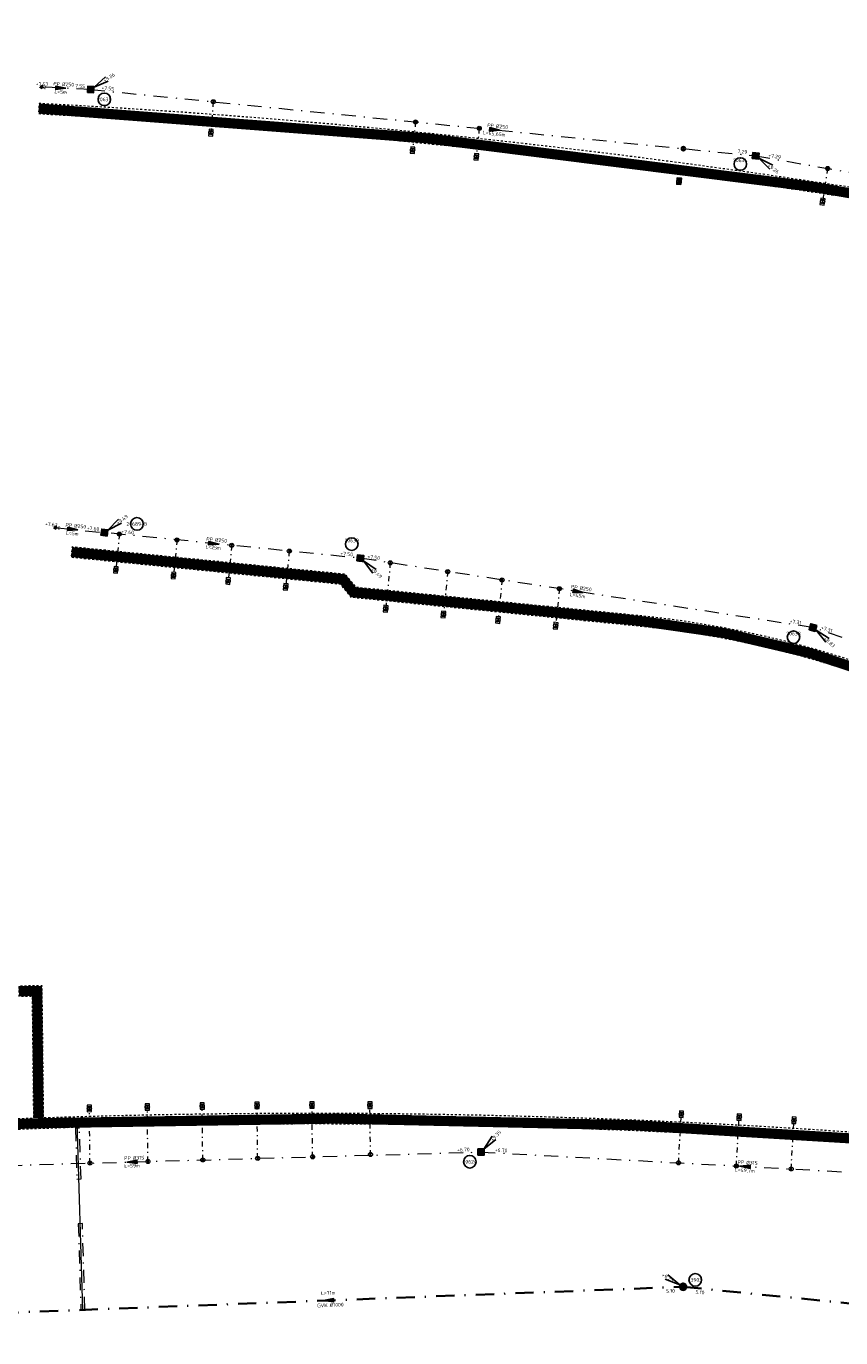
# Model space of a CAD drawing. Header units: metres. Extents: x 166295 to 169354, y 462100 to 463391.
# Tile 9 of 27: x 167446 to 167526, y 462793 to 462922. Entities that reach past the tile are written whole.
import ezdxf
from ezdxf.enums import TextEntityAlignment as Align

# ---------------------------------------------------------------- set-up
doc = ezdxf.new("R2010")
doc.units = ezdxf.units.M
doc.header["$LTSCALE"] = 0.2
for name, pattern in [('DASHDOT', [25.4, 12.7, -6.35, 0, -6.35]), ('NLCS-HIDDEN', [4, 2, -2]), ('RI-VWA_BETON', [19, 9, -5, 0, -5]), ('RI-VWA_HUISAANSLUITING', [6.1, 2.5, -1.8, 0, -1.8]), ('RI-VWA_PE', [15, 7, -4, 0, -4])]:
    doc.linetypes.add(name, pattern=pattern)
for name, color, linetype, lineweight in [('B-WE-KL-ET_LS_OV-G', 8, 'KL-LS-OV-N', 18), ('B-WE-KL-MANTELBUIS-G', 7, 'DASHDOT', 18), ('B-WE-KL-TRACE_WENSTRACE-G', 8, 'NLCS-HIDDEN', 18), ('B-WE-KL-TRACE_WENSTRACE-G2', 252, 'Continuous', 35), ('B-WE-RI-VWA_HUISAANSLUITING_PP_125-G', 252, 'RI-VWA_HUISAANSLUITING', 18), ('B-WE-RI-VWA_HULPSTUK-ONTSTOPPINGSSTUK_PP_125-S', 252, 'Continuous', 20), ('B-WE-RI-VWA_HULPSTUK_INLAAT-KNEVELINLAAT_250-125-G', 252, 'Continuous', 20), ('B-WE-RI-VWA_STROOMRICHTING-S', 252, 'Continuous', 25), ('B-WE-RI-VWA_TRANSPORTLEIDING_GVK_1000-G', 252, 'RI-VWA_BETON', 35), ('B-WE-RI-VWA_TRANSPORTLEIDING_PE_250-G', 252, 'RI-VWA_PE', 18), ('B-WE-RI-VWA_TRANSPORTLEIDING_PE_250-G-block', 252, 'RI-VWA_PE', 35), ('B-WE-RI-VWA_TRANSPORTLEIDING_PE_315-G', 252, 'RI-VWA_PE', 18), ('N-WE-RI-VWA_PUTNUMMER-S', 32, 'Continuous', 25), ('N-WE-RI-VWA_RIOOLPUT_INSPECTIEPUT-S', 32, 'Continuous', 25)]:
    doc.layers.add(name, color=color, linetype=linetype, lineweight=lineweight)
doc.layers.add('B-WE-RI-VWA_HULPSTUK-ONTSTOPPINGSSTUK_PP_125-S-a', color=7, linetype='Continuous')
doc.layers.add('B-WE-RI-VWA_HULPSTUK_INLAAT-KNEVELINLAAT_250-125-G-a', color=7, linetype='Continuous')
doc.styles.add('NLCS-ISO', font='NLCS-ISO.ttf')
doc.linetypes.add('KL-LS-OV-N', pattern='A,4,-1,[103,NLCS.SHX,S=0.75,R=0,X=0,Y=0],-1,4,-1.5,["0V",Standard,S=1,R=0,X=0,Y=-0.5],-3', length=14.5)

# ---------------------------------------------------------------- blocks, each defined once
blk = doc.blocks.new('*U17')
at = {"ltscale": 0.1}
blk.add_hatch(color=256, dxfattribs=at).paths.add_polyline_path([(2.500000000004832, 0), (-2.500000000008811, -0.8333333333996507), (-2.500000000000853, 0.8333333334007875)])
at = {"ltscale": 0.1, "flags": 128}
blk.add_lwpolyline([(2.500000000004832, 0), (-2.500000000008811, -0.8333333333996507), (-2.500000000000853, 0.8333333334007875)], close=True, dxfattribs=at)
at = {"ltscale": 0.1, "style": 'NLCS-ISO'}
for tag, p in [('BOBL', (-98.80710039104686, 1.13686837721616e-13)), ('MAT', (-0.5, 0.5000000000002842))]:
    blk.add_attdef(tag, text='', height=1.8, dxfattribs=at).set_placement(p, align=Align.BOTTOM_RIGHT)
for tag, p in [('DIA', (0.5, 0.5000000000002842)), ('BOBR', (105.1015060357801, 0))]:
    blk.add_attdef(tag, text='', height=1.8, dxfattribs=at).set_placement(p, align=Align.BOTTOM_LEFT)
at = {"ltscale": 0.1, "style": 'NLCS-ISO', "flags": 1}
blk.add_attdef('PUTNR-L', text='', height=1.8, dxfattribs=at).set_placement((-0.8215082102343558, -5.885126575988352), align=Align.BOTTOM_RIGHT)
at = {"ltscale": 0.1, "style": 'NLCS-ISO'}
blk.add_attdef('JVA', text='', height=1.8, dxfattribs=at).set_placement((0, -0.9999999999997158), align=Align.TOP_CENTER)
at = {"ltscale": 0.1, "style": 'NLCS-ISO', "flags": 1}
blk.add_attdef('PUTNR-L', text='', height=1.8, dxfattribs=at).set_placement((1.948397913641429, -5.769780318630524), align=Align.BOTTOM_LEFT)
blk = doc.blocks.new('*U95')
at = {"ltscale": 0.1}
blk.add_hatch(color=256, dxfattribs=at).paths.add_polyline_path([(2.500000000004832, 0), (-2.500000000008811, -0.8333333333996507), (-2.500000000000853, 0.8333333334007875)])
at = {"ltscale": 0.1, "flags": 128}
blk.add_lwpolyline([(2.500000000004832, 0), (-2.500000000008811, -0.8333333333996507), (-2.500000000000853, 0.8333333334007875)], close=True, dxfattribs=at)
at = {"ltscale": 0.1, "style": 'NLCS-ISO'}
for tag, p in [('BOBL', (-42.85223467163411, 1.13686837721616e-13)), ('MAT', (-0.5, 0.5000000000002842))]:
    blk.add_attdef(tag, text='', height=1.8, dxfattribs=at).set_placement(p, align=Align.BOTTOM_RIGHT)
for tag, p in [('DIA', (0.5, 0.5000000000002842)), ('BOBR', (70.63231653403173, 0))]:
    blk.add_attdef(tag, text='', height=1.8, dxfattribs=at).set_placement(p, align=Align.BOTTOM_LEFT)
at = {"ltscale": 0.1, "style": 'NLCS-ISO', "flags": 1}
blk.add_attdef('PUTNR-L', text='', height=1.8, dxfattribs=at).set_placement((-0.8215082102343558, -5.885126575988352), align=Align.BOTTOM_RIGHT)
at = {"ltscale": 0.1, "style": 'NLCS-ISO'}
blk.add_attdef('JVA', text='', height=1.8, dxfattribs=at).set_placement((0, -0.9999999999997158), align=Align.TOP_CENTER)
at = {"ltscale": 0.1, "style": 'NLCS-ISO', "flags": 1}
blk.add_attdef('PUTNR-L', text='', height=1.8, dxfattribs=at).set_placement((1.948397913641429, -5.769780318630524), align=Align.BOTTOM_LEFT)
blk = doc.blocks.new('*U57')
at = {"ltscale": 0.1}
blk.add_hatch(color=256, dxfattribs=at).paths.add_polyline_path([(-2.500000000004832, 0), (2.500000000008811, -0.8333333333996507), (2.500000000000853, 0.8333333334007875)])
at = {"ltscale": 0.1, "flags": 128}
blk.add_lwpolyline([(-2.500000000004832, 0), (2.500000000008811, -0.8333333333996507), (2.500000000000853, 0.8333333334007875)], close=True, dxfattribs=at)
at = {"ltscale": 0.1, "style": 'NLCS-ISO'}
blk.add_attdef('JVA', text='', height=1.8, dxfattribs=at).set_placement((-1.232595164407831e-32, 4.599999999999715), align=Align.TOP_CENTER)
for tag, p in [('BOBL', (-172.1018689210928, -3.239999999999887)), ('MAT', (-0.5000000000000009, -3.740000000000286))]:
    blk.add_attdef(tag, text='', height=1.8, dxfattribs=at).set_placement(p, align=Align.BOTTOM_RIGHT)
at = {"ltscale": 0.1, "style": 'NLCS-ISO', "flags": 1}
blk.add_attdef('PUTNR-L', text='', height=1.8, dxfattribs=at).set_placement((-0.8215082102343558, -5.885126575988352), align=Align.BOTTOM_RIGHT)
at = {"ltscale": 0.1, "style": 'NLCS-ISO'}
for tag, p in [('DIA', (0.4999999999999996, -3.740000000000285)), ('BOBR', (166.028769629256, -3.24))]:
    blk.add_attdef(tag, text='', height=1.8, dxfattribs=at).set_placement(p, align=Align.BOTTOM_LEFT)
at = {"ltscale": 0.1, "style": 'NLCS-ISO', "flags": 1}
blk.add_attdef('PUTNR-L', text='', height=1.8, dxfattribs=at).set_placement((1.948397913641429, -5.769780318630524), align=Align.BOTTOM_LEFT)
blk = doc.blocks.new('*U52')
at = {"ltscale": 0.1}
blk.add_hatch(color=256, dxfattribs=at).paths.add_polyline_path([(-2.500000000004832, 0), (2.500000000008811, -0.8333333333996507), (2.500000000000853, 0.8333333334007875)])
at = {"ltscale": 0.1, "flags": 128}
blk.add_lwpolyline([(-2.500000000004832, 0), (2.500000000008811, -0.8333333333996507), (2.500000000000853, 0.8333333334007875)], close=True, dxfattribs=at)
at = {"ltscale": 0.1, "style": 'NLCS-ISO'}
for tag, p in [('MAT', (-0.5000000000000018, 0.5000000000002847)), ('BOBL', (-217.6494997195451, -3.239999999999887))]:
    blk.add_attdef(tag, text='', height=1.8, dxfattribs=at).set_placement(p, align=Align.BOTTOM_RIGHT)
for tag, p in [('DIA', (0.4999999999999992, 0.5000000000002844)), ('BOBR', (188.5518456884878, -3.24))]:
    blk.add_attdef(tag, text='', height=1.8, dxfattribs=at).set_placement(p, align=Align.BOTTOM_LEFT)
at = {"ltscale": 0.1, "style": 'NLCS-ISO', "flags": 1}
blk.add_attdef('PUTNR-L', text='', height=1.8, dxfattribs=at).set_placement((-0.8215082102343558, -5.885126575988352), align=Align.BOTTOM_RIGHT)
at = {"ltscale": 0.1, "style": 'NLCS-ISO'}
blk.add_attdef('JVA', text='', height=1.8, dxfattribs=at).set_placement((-2.465190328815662e-32, -0.9999999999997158), align=Align.TOP_CENTER)
at = {"ltscale": 0.1, "style": 'NLCS-ISO', "flags": 1}
blk.add_attdef('PUTNR-L', text='', height=1.8, dxfattribs=at).set_placement((1.948397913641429, -5.769780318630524), align=Align.BOTTOM_LEFT)
blk = doc.blocks.new('*U65')
at = {"ltscale": 0.1}
blk.add_hatch(color=256, dxfattribs=at).paths.add_polyline_path([(2.500000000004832, 0), (-2.500000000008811, -0.8333333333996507), (-2.500000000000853, 0.8333333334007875)])
at = {"ltscale": 0.1, "flags": 128}
blk.add_lwpolyline([(2.500000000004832, 0), (-2.500000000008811, -0.8333333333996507), (-2.500000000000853, 0.8333333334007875)], close=True, dxfattribs=at)
at = {"ltscale": 0.1, "style": 'NLCS-ISO'}
for tag, p in [('BOBL', (-188.1662319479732, 1.13686837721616e-13)), ('MAT', (-0.5, 0.5000000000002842))]:
    blk.add_attdef(tag, text='', height=1.8, dxfattribs=at).set_placement(p, align=Align.BOTTOM_RIGHT)
for tag, p in [('DIA', (0.5, 0.5000000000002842)), ('BOBR', (119.9275256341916, 0))]:
    blk.add_attdef(tag, text='', height=1.8, dxfattribs=at).set_placement(p, align=Align.BOTTOM_LEFT)
at = {"ltscale": 0.1, "style": 'NLCS-ISO', "flags": 1}
blk.add_attdef('PUTNR-L', text='', height=1.8, dxfattribs=at).set_placement((-0.8215082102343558, -5.885126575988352), align=Align.BOTTOM_RIGHT)
at = {"ltscale": 0.1, "style": 'NLCS-ISO'}
blk.add_attdef('JVA', text='', height=1.8, dxfattribs=at).set_placement((0, -0.9999999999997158), align=Align.TOP_CENTER)
at = {"ltscale": 0.1, "style": 'NLCS-ISO', "flags": 1}
blk.add_attdef('PUTNR-L', text='', height=1.8, dxfattribs=at).set_placement((1.948397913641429, -5.769780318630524), align=Align.BOTTOM_LEFT)
blk = doc.blocks.new('*U68')
at = {"ltscale": 0.1}
blk.add_hatch(color=256, dxfattribs=at).paths.add_polyline_path([(2.500000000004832, 0), (-2.500000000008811, -0.8333333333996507), (-2.500000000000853, 0.8333333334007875)])
at = {"ltscale": 0.1, "flags": 128}
blk.add_lwpolyline([(2.500000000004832, 0), (-2.500000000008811, -0.8333333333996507), (-2.500000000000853, 0.8333333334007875)], close=True, dxfattribs=at)
at = {"ltscale": 0.1, "style": 'NLCS-ISO'}
for tag, p in [('BOBL', (-112.8454099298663, 1.13686837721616e-13)), ('MAT', (-0.5, 0.5000000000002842))]:
    blk.add_attdef(tag, text='', height=1.8, dxfattribs=at).set_placement(p, align=Align.BOTTOM_RIGHT)
for tag, p in [('DIA', (0.5, 0.5000000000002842)), ('BOBR', (113.8400433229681, 0))]:
    blk.add_attdef(tag, text='', height=1.8, dxfattribs=at).set_placement(p, align=Align.BOTTOM_LEFT)
at = {"ltscale": 0.1, "style": 'NLCS-ISO', "flags": 1}
blk.add_attdef('PUTNR-L', text='', height=1.8, dxfattribs=at).set_placement((-0.8215082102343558, -5.885126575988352), align=Align.BOTTOM_RIGHT)
at = {"ltscale": 0.1, "style": 'NLCS-ISO'}
blk.add_attdef('JVA', text='', height=1.8, dxfattribs=at).set_placement((0, -0.9999999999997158), align=Align.TOP_CENTER)
at = {"ltscale": 0.1, "style": 'NLCS-ISO', "flags": 1}
blk.add_attdef('PUTNR-L', text='', height=1.8, dxfattribs=at).set_placement((1.948397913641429, -5.769780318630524), align=Align.BOTTOM_LEFT)
blk = doc.blocks.new('SRI-HULP_INLAAT_125MM-SO')
h = blk.add_hatch(color=256)
h.dxf.hatch_style = 1
h.paths.add_polyline_path([(-0.7071067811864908, 0.7071067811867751, 0.1989123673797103), (-1.000000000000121, 0, 0.1989123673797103), (-0.7071067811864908, -0.7071067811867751), (0, -1.387778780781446e-17)])
h = blk.add_hatch(color=256)
h.dxf.hatch_style = 1
h.paths.add_polyline_path([(1.000000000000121, 0, 0.1989123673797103), (0.7071067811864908, 0.7071067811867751), (0, -1.387778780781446e-17), (0.7071067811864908, -0.7071067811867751, 0.1989123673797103)])
for p, q in [((-0.7071067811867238, 0.707106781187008), (0.7071067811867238, -0.707106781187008)), ((-0.7071067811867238, -0.707106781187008), (0.7071067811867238, 0.707106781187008))]:
    blk.add_line(p, q)
blk.add_circle((0, 0), 1.000000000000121)
blk = doc.blocks.new('SRI-HULP_ONTSTOP-SO')
at = {"ltscale": 0.1}
for points in [[(-0.8736528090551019, 0.5824352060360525, 0.1480687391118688), (-1.050000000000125, 2.273736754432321e-13, 0.1480687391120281), (-0.8736528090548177, -0.5824352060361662), (-5.115907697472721e-13, -3.410605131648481e-13)], [(-2.273736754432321e-13, -3.410605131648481e-13), (0.8736528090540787, -0.5824352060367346, 0.1480687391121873), (1.04999999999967, 2.273736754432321e-13, 0.1480687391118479), (0.8736528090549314, 0.5824352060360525)]]:
    blk.add_hatch(color=256, dxfattribs=at).paths.add_polyline_path(points)
for p, q in [((0.8736528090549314, 0.5824352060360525), (-0.8736528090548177, -0.5824352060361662)), ((-0.8736528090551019, 0.5824352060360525), (0.8736528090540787, -0.5824352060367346))]:
    blk.add_line(p, q, dxfattribs=at)
at = {"flags": 128}
blk.add_lwpolyline([(-1.575000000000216, -1.049999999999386), (1.574999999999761, -1.049999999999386), (1.574999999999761, 1.050000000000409), (-1.575000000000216, 1.050000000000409)], close=True, dxfattribs=at)
at = {"ltscale": 0.1}
blk.add_circle((-2.273736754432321e-13, 2.273736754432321e-13), 1.049999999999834, dxfattribs=at)
blk = doc.blocks.new('*U69')
at = {"ltscale": 0.1}
blk.add_hatch(color=256, dxfattribs=at).paths.add_polyline_path([(2.500000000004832, 0), (-2.500000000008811, -0.8333333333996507), (-2.500000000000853, 0.8333333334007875)])
at = {"ltscale": 0.1, "flags": 128}
blk.add_lwpolyline([(2.500000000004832, 0), (-2.500000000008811, -0.8333333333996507), (-2.500000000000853, 0.8333333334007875)], close=True, dxfattribs=at)
at = {"ltscale": 0.1, "style": 'NLCS-ISO'}
for tag, p in [('BOBL', (-6.220156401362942, 1.13686837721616e-13)), ('MAT', (-0.5, 0.5000000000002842))]:
    blk.add_attdef(tag, text='', height=1.8, dxfattribs=at).set_placement(p, align=Align.BOTTOM_RIGHT)
for tag, p in [('DIA', (0.5, 0.5000000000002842)), ('BOBR', (6.976123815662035, 0))]:
    blk.add_attdef(tag, text='', height=1.8, dxfattribs=at).set_placement(p, align=Align.BOTTOM_LEFT)
at = {"ltscale": 0.1, "style": 'NLCS-ISO', "flags": 1}
blk.add_attdef('PUTNR-L', text='', height=1.8, dxfattribs=at).set_placement((-0.8215082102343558, -5.885126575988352), align=Align.BOTTOM_RIGHT)
at = {"ltscale": 0.1, "style": 'NLCS-ISO'}
blk.add_attdef('JVA', text='', height=1.8, dxfattribs=at).set_placement((0, -0.9999999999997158), align=Align.TOP_CENTER)
at = {"ltscale": 0.1, "style": 'NLCS-ISO', "flags": 1}
blk.add_attdef('PUTNR-L', text='', height=1.8, dxfattribs=at).set_placement((1.948397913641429, -5.769780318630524), align=Align.BOTTOM_LEFT)
blk = doc.blocks.new('*U70')
at = {"ltscale": 0.1}
blk.add_hatch(color=256, dxfattribs=at).paths.add_polyline_path([(2.500000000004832, 0), (-2.500000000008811, -0.8333333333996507), (-2.500000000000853, 0.8333333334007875)])
at = {"ltscale": 0.1, "flags": 128}
blk.add_lwpolyline([(2.500000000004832, 0), (-2.500000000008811, -0.8333333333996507), (-2.500000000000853, 0.8333333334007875)], close=True, dxfattribs=at)
at = {"ltscale": 0.1, "style": 'NLCS-ISO'}
for tag, p in [('BOBL', (-7.699761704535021, 1.13686837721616e-13)), ('MAT', (-0.5, 0.5000000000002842))]:
    blk.add_attdef(tag, text='', height=1.8, dxfattribs=at).set_placement(p, align=Align.BOTTOM_RIGHT)
for tag, p in [('DIA', (0.5, 0.5000000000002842)), ('BOBR', (6.778003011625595, 0))]:
    blk.add_attdef(tag, text='', height=1.8, dxfattribs=at).set_placement(p, align=Align.BOTTOM_LEFT)
at = {"ltscale": 0.1, "style": 'NLCS-ISO', "flags": 1}
blk.add_attdef('PUTNR-L', text='', height=1.8, dxfattribs=at).set_placement((-0.8215082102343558, -5.885126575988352), align=Align.BOTTOM_RIGHT)
at = {"ltscale": 0.1, "style": 'NLCS-ISO'}
blk.add_attdef('JVA', text='', height=1.8, dxfattribs=at).set_placement((0, -0.9999999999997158), align=Align.TOP_CENTER)
at = {"ltscale": 0.1, "style": 'NLCS-ISO', "flags": 1}
blk.add_attdef('PUTNR-L', text='', height=1.8, dxfattribs=at).set_placement((1.948397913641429, -5.769780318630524), align=Align.BOTTOM_LEFT)
blk = doc.blocks.new('*U29')
at = {"ltscale": 0.1}
blk.add_hatch(color=256, dxfattribs=at).paths.add_polyline_path([(-2.500000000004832, 0), (2.500000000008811, -0.8333333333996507), (2.500000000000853, 0.8333333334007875)])
at = {"ltscale": 0.1, "flags": 128}
blk.add_lwpolyline([(-2.500000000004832, 0), (2.500000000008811, -0.8333333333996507), (2.500000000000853, 0.8333333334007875)], close=True, dxfattribs=at)
at = {"ltscale": 0.1, "style": 'NLCS-ISO'}
for tag, p in [('BOBL', (-117.1368239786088, 1.13686837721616e-13)), ('MAT', (-0.5, 0.5000000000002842))]:
    blk.add_attdef(tag, text='', height=1.8, dxfattribs=at).set_placement(p, align=Align.BOTTOM_RIGHT)
for tag, p in [('DIA', (0.5, 0.5000000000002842)), ('BOBR', (106.0855683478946, 0))]:
    blk.add_attdef(tag, text='', height=1.8, dxfattribs=at).set_placement(p, align=Align.BOTTOM_LEFT)
at = {"ltscale": 0.1, "style": 'NLCS-ISO', "flags": 1}
blk.add_attdef('PUTNR-L', text='', height=1.8, dxfattribs=at).set_placement((-0.8215082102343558, -5.885126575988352), align=Align.BOTTOM_RIGHT)
at = {"ltscale": 0.1, "style": 'NLCS-ISO'}
blk.add_attdef('JVA', text='', height=1.8, dxfattribs=at).set_placement((0, -0.9999999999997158), align=Align.TOP_CENTER)
at = {"ltscale": 0.1, "style": 'NLCS-ISO', "flags": 1}
blk.add_attdef('PUTNR-L', text='', height=1.8, dxfattribs=at).set_placement((1.948397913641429, -5.769780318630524), align=Align.BOTTOM_LEFT)
blk = doc.blocks.new('*U30')
at = {"ltscale": 0.1}
blk.add_hatch(color=256, dxfattribs=at).paths.add_polyline_path([(-2.500000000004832, 0), (2.500000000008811, -0.8333333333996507), (2.500000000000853, 0.8333333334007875)])
at = {"ltscale": 0.1, "flags": 128}
blk.add_lwpolyline([(-2.500000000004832, 0), (2.500000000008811, -0.8333333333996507), (2.500000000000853, 0.8333333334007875)], close=True, dxfattribs=at)
at = {"ltscale": 0.1, "style": 'NLCS-ISO'}
for tag, p in [('BOBL', (-113.1691152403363, 1.13686837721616e-13)), ('MAT', (-0.5, 0.5000000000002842))]:
    blk.add_attdef(tag, text='', height=1.8, dxfattribs=at).set_placement(p, align=Align.BOTTOM_RIGHT)
for tag, p in [('DIA', (0.5, 0.5000000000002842)), ('BOBR', (160.0169570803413, 0))]:
    blk.add_attdef(tag, text='', height=1.8, dxfattribs=at).set_placement(p, align=Align.BOTTOM_LEFT)
at = {"ltscale": 0.1, "style": 'NLCS-ISO', "flags": 1}
blk.add_attdef('PUTNR-L', text='', height=1.8, dxfattribs=at).set_placement((-0.8215082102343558, -5.885126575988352), align=Align.BOTTOM_RIGHT)
at = {"ltscale": 0.1, "style": 'NLCS-ISO'}
blk.add_attdef('JVA', text='', height=1.8, dxfattribs=at).set_placement((0, -0.9999999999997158), align=Align.TOP_CENTER)
at = {"ltscale": 0.1, "style": 'NLCS-ISO', "flags": 1}
blk.add_attdef('PUTNR-L', text='', height=1.8, dxfattribs=at).set_placement((1.948397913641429, -5.769780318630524), align=Align.BOTTOM_LEFT)
blk = doc.blocks.new('*U115')
for q in [(7.286613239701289, 6.222360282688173), (8.648196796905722, 4.125674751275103)]:
    blk.add_line((1.677348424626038, 1.089266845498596), q)
blk.add_circle((6.685910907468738, -4.855454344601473), 3.090853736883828)
at = {"ltscale": 0.1, "style": 'NLCS-ISO'}
blk.add_attdef('PUTHGT', text='', height=1.8, rotation=32.99961659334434, dxfattribs=at).set_placement((6.398888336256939, 4.188746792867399), align=Align.MIDDLE_LEFT)
blk.add_attdef('PUTNR', text='', height=1.8, dxfattribs=at).set_placement((6.685910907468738, -4.855454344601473), align=Align.MIDDLE_CENTER)
blk = doc.blocks.new('*U116')
for q in [(6.941241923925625, -6.605426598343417), (8.41367215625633, -4.585043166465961)]:
    blk.add_line((1.616306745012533, -1.177944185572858), q)
blk.add_circle((-7.543790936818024, -3.99649964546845), 3.090853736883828)
at = {"ltscale": 0.1, "style": 'NLCS-ISO'}
blk.add_attdef('PUTNR', text='', height=1.8, dxfattribs=at).set_placement((-7.543790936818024, -2.19649964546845), align=Align.MIDDLE_CENTER)
blk.add_attdef('PUTHGT', text='', height=1.8, rotation=323.9159013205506, dxfattribs=at).set_placement((6.164228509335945, -4.526992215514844), align=Align.MIDDLE_LEFT)
blk = doc.blocks.new('*U118')
for q in [(6.305660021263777, -7.214648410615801), (7.957316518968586, -5.337940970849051)]:
    blk.add_line((1.501365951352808, -1.32132519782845), q)
blk.add_circle((-9.548476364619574, -4.729893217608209), 3.090853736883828)
at = {"ltscale": 0.1, "style": 'NLCS-ISO'}
blk.add_attdef('PUTNR', text='', height=1.8, dxfattribs=at).set_placement((-9.548476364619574, -2.929893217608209), align=Align.MIDDLE_CENTER)
blk.add_attdef('PUTHGT', text='', height=1.8, rotation=318.6495740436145, dxfattribs=at).set_placement((5.722696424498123, -5.073669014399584), align=Align.MIDDLE_LEFT)
blk = doc.blocks.new('*U168')
for q in [(5.490004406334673, 7.85317461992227), (7.334596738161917, 6.16572710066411)]:
    blk.add_line((1.349958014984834, 1.475673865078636), q)
blk.add_circle((-5.550394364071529, -4.75825893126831), 3.090853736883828)
at = {"ltscale": 0.1, "style": 'NLCS-ISO'}
blk.add_attdef('PUTHGT', text='', height=1.8, rotation=47.54747995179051, dxfattribs=at).set_placement((5.141562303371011, 5.66177610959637), align=Align.MIDDLE_LEFT)
blk.add_attdef('PUTNR', text='', height=1.8, dxfattribs=at).set_placement((-5.550394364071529, -4.75825893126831), align=Align.MIDDLE_CENTER)
blk = doc.blocks.new('*U178')
for q in [(6.929375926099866, 6.617873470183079), (8.405429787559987, 4.600135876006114)]:
    blk.add_line((1.614190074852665, 1.180843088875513), q)
blk.add_circle((15.99422606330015, 4.273130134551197), 3.090853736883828)
at = {"ltscale": 0.1, "style": 'NLCS-ISO'}
blk.add_attdef('PUTHGT', text='', height=1.8, rotation=36.18692798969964, dxfattribs=at).set_placement((6.156093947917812, 4.53804792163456), align=Align.MIDDLE_LEFT)
blk.add_attdef('PUTNR', text='', height=1.8, dxfattribs=at).set_placement((15.99422606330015, 4.273130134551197), align=Align.MIDDLE_CENTER)
blk = doc.blocks.new('*U72')
at = {"ltscale": 0.1}
blk.add_hatch(color=256, dxfattribs=at).paths.add_polyline_path([(2.500000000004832, 0), (-2.500000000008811, -0.8333333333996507), (-2.500000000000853, 0.8333333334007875)])
at = {"ltscale": 0.1, "flags": 128}
blk.add_lwpolyline([(2.500000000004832, 0), (-2.500000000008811, -0.8333333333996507), (-2.500000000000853, 0.8333333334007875)], close=True, dxfattribs=at)
at = {"ltscale": 0.1, "style": 'NLCS-ISO'}
for tag, p in [('BOBL', (-39.53476376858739, 1.13686837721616e-13)), ('MAT', (-0.5, 0.5000000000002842))]:
    blk.add_attdef(tag, text='', height=1.8, dxfattribs=at).set_placement(p, align=Align.BOTTOM_RIGHT)
for tag, p in [('DIA', (0.5, 0.5000000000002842)), ('BOBR', (62.56673566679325, -2.220446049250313e-16))]:
    blk.add_attdef(tag, text='', height=1.8, dxfattribs=at).set_placement(p, align=Align.BOTTOM_LEFT)
at = {"ltscale": 0.1, "style": 'NLCS-ISO', "flags": 1}
blk.add_attdef('PUTNR-L', text='', height=1.8, dxfattribs=at).set_placement((-0.8215082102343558, -5.885126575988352), align=Align.BOTTOM_RIGHT)
at = {"ltscale": 0.1, "style": 'NLCS-ISO'}
blk.add_attdef('JVA', text='', height=1.8, dxfattribs=at).set_placement((0, -0.9999999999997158), align=Align.TOP_CENTER)
at = {"ltscale": 0.1, "style": 'NLCS-ISO', "flags": 1}
blk.add_attdef('PUTNR-L', text='', height=1.8, dxfattribs=at).set_placement((1.948397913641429, -5.769780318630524), align=Align.BOTTOM_LEFT)
blk = doc.blocks.new('*U182')
for q in [(6.183512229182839, -7.319609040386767), (7.866477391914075, -5.470926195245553)]:
    blk.add_line((1.478946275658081, -1.346372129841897), q)
blk.add_circle((-4.217819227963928, 6.929111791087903), 3.090853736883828)
at = {"ltscale": 0.1, "style": 'NLCS-ISO'}
blk.add_attdef('PUTNR', text='', height=1.8, dxfattribs=at).set_placement((-4.217819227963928, 8.729111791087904), align=Align.MIDDLE_CENTER)
blk.add_attdef('PUTHGT', text='', height=1.8, rotation=317.6865543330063, dxfattribs=at).set_placement((5.636614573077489, -5.169134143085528), align=Align.MIDDLE_LEFT)
blk = doc.blocks.new('*U187')
for q in [(-8.81918188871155, 3.746268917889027), (-7.549923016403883, 5.900098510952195)]:
    blk.add_line((-1.723063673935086, 1.015407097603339), q)
blk.add_circle((5.951660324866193, 3.402449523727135), 3.090853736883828)
at = {"ltscale": 0.1, "style": 'NLCS-ISO'}
blk.add_attdef('PUTHGT', text='', height=1.8, rotation=329.4890150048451, dxfattribs=at).set_placement((-10.29655104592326, 6.100228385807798), align=Align.MIDDLE_LEFT)
blk.add_attdef('PUTNR', text='', height=1.8, dxfattribs=at).set_placement((5.951660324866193, 3.402449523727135), align=Align.MIDDLE_CENTER)
blk = doc.blocks.new('sl-einddop')
at = {"layer": 'B-WE-RI-VWA_TRANSPORTLEIDING_PE_250-G-block', "ltscale": 0.2}
h = blk.add_hatch(color=256, dxfattribs=at)
h.dxf.hatch_style = 1
h.paths.add_polyline_path([(0, 0), (-0.1732050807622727, -0.2999999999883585), (0.1732050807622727, -0.3000000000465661)])
at = {"layer": 'B-WE-RI-VWA_TRANSPORTLEIDING_PE_250-G-block', "ltscale": 0.2, "flags": 128}
blk.add_lwpolyline([(0, 0), (-0.1732050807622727, -0.2999999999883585), (0.1732050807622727, -0.3000000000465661)], close=True, dxfattribs=at)
at = {"layer": 'B-WE-RI-VWA_TRANSPORTLEIDING_PE_250-G-block', "ltscale": 0.2, "const_width": 0.1, "flags": 128}
blk.add_lwpolyline([(-0.1732050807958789, -0.4999999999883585), (0.1732050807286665, -0.5000000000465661)], dxfattribs=at)
blk = doc.blocks.new('Inspectieputdeksel 610x610')
h = blk.add_hatch()
h.set_pattern_fill('ANGLE', color=253, scale=0.2)
h.set_pattern_definition([(0, (0, 0), (0, 0.05500000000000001), [0.04000000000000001, -0.015]), (90, (0, 0), (-0.05500000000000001, 3.367778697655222e-18), [0.04000000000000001, -0.015])])
h.paths.add_polyline_path([(-0.3049999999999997, -0.3049999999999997), (0.3049999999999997, -0.3049999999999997), (0.3049999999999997, 0.3049999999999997), (-0.3049999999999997, 0.3049999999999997)])
blk.add_lwpolyline([(-0.3049999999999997, -0.3049999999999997), (0.3049999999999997, -0.3049999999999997), (0.3049999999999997, 0.3049999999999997), (-0.3049999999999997, 0.3049999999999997)], close=True)
blk.add_circle((0, 0), 0.26)
blk = doc.blocks.new('Inspectieputdeksel 767')
h = blk.add_hatch()
h.set_pattern_fill('ANGLE', color=253, scale=0.2, angle=-171.8109544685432)
h.set_pattern_definition([(188.1890455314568, (-167439.4365959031, -462795.3376610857), (0.007834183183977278, -0.05443919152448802), [0.04000000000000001, -0.015]), (278.1890455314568, (-167439.4365959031, -462795.3376610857), (0.05443919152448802, 0.007834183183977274), [0.04000000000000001, -0.015])])
edge = h.paths.add_edge_path()
edge.add_arc((0, 0), 0.360000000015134, 0, 180)
edge.add_arc((0, 0), 0.360000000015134, 180, 360)
at = {"lineweight": 0}
for points in [[(0.360000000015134, 0, 1), (-0.360000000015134, 0, 1)], [(0.2600000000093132, 0, 0.9999999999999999), (-0.2600000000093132, 0, 0.9999999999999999), (0.2600000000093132, 0)]]:
    blk.add_lwpolyline(points, format="xyb", close=True, dxfattribs=at)

msp = doc.modelspace()

# ---------------------------------------------------------------- linework, layer by layer
at = {"layer": 'B-WE-KL-ET_LS_OV-G', "flags": 128}
msp.add_lwpolyline([(167451.4551547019, 462795.8147478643), (167450.9044970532, 462814.276106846)], dxfattribs=at)
at = {"layer": 'B-WE-KL-MANTELBUIS-G', "ltscale": 0.5}
for points in [[(167450.7226872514, 462813.6632798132), (167450.8717536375, 462808.6655023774), (167451.2715758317, 462808.6774276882), (167451.1225094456, 462813.675205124)], [(167451.0027632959, 462804.2731163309), (167451.2552301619, 462795.8086110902), (167451.6550523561, 462795.8205364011), (167451.4025854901, 462804.2850416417)]]:
    msp.add_lwpolyline(points, close=True, dxfattribs=at)
at = {"layer": 'B-WE-KL-TRACE_WENSTRACE-G', "ltscale": 0.5, "flags": 128}
msp.add_lwpolyline([(167410.6650718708, 462818.3592539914), (167410.8315606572, 462817.3732106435), (167412.845886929, 462817.7133201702), (167420.873697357, 462815.0065535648), (167422.3219509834, 462814.5182405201, 0.09444567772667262), (167433.0421417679, 462813.041734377, -0.001561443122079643), (167438.2130450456, 462813.2918887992, -0.03151026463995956), (167534.7720763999, 462811.6886145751, -0.02225016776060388), (167602.4734430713, 462803.2438039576, 0.04121191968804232), (167606.4412021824, 462802.9008894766, 0.04101338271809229), (167610.3925346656, 462803.2103045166), (167613.7200965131, 462803.7641914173), (167607.6358939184, 462769.5208694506, 0.03697781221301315), (167499.7675601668, 462781.3576467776, 0.0239721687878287), (167490.8701120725, 462781.2458816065, 0.01276167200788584), (167481.3180008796, 462780.4221961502, -0.001382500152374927), (167480.1517472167, 462780.2948343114, -0.01500998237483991), (167467.4538975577, 462779.3280351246, -0.007234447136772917), (167461.3181135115, 462779.1346581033, 0.007721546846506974), (167438.7023777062, 462778.3998409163, 0.003041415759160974), (167429.802182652, 462777.9187128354), (167423.8062991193, 462773.5783567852, 0.07767380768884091), (167422.2718883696, 462772.0555087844), (167419.9502115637, 462771.6623409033), (167420.1171808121, 462770.6763787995), (167422.8558771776, 462771.1401674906, -0.0941133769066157), (167424.392676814, 462772.7683190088), (167430.1526939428, 462776.9379338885, -0.002941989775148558), (167438.7502821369, 462777.4009889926, -0.007721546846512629), (167461.335149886, 462778.1348032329, 0.00723444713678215), (167467.4998558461, 462778.3290917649, 0.01500998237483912), (167480.2575586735, 462779.3004481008, 0.001382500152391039), (167481.4293096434, 462779.4284102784, -0.01276167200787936), (167490.9305711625, 462780.2477109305, -0.0239721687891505), (167499.7321932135, 462780.358272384, -0.03294077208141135), (167595.8021163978, 462770.5995577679), (167586.8417417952, 462720.168463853, 0.05506159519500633), (167487.372416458, 462726.2654421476), (167472.5001605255, 462725.5391942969), (167455.8347042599, 462724.7253801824), (167455.8834785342, 462723.7265703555), (167472.9626553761, 462724.560587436), (167487.4211907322, 462725.2666323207, -0.05506302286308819), (167586.6738872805, 462719.1826487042), (167583.2355711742, 462699.3105586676, 0.0342056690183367), (167518.4159504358, 462704.6717789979), (167518.3156469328, 462704.5757524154, 0.01620695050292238), (167490.3384025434, 462704.2397624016), (167475.1043954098, 462703.5003440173), (167474.7855313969, 462676.9900938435), (167469.7861221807, 462677.0514365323), (167469.7738531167, 462676.0515118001), (167474.7733692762, 462675.9901677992), (167513.5175865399, 462675.5230555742), (167512.4419340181, 462643.913577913), (167472.8932938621, 462644.3892724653), (167472.8812666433, 462643.3893447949), (167515.6061671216, 462642.8754459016, -0.0279587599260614), (167510.7128068, 462604.7942822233), (167507.1208654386, 462604.852856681), (167506.5811693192, 462571.7572568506), (167454.4887013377, 462572.6067384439), (167455.1290405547, 462611.9019755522), (167454.1291733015, 462611.9182689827), (167453.4725408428, 462571.6231762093), (167507.5647313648, 462570.7410847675), (167508.1044274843, 462603.8366845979), (167511.5405375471, 462603.7806513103, 0.02861611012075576), (167516.6078841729, 462642.8633971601), (167527.4658491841, 462642.7327965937, -0.01284816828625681), (167525.7226909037, 462624.5532080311, -0.01549334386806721), (167522.3824006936, 462602.7867264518), (167521.8375361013, 462599.8468507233), (167517.0415756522, 462573.9697283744), (167535.4037581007, 462568.6863826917, 0.006774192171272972), (167548.3311898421, 462565.1556943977, 0.02733187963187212), (167601.3019537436, 462554.5053427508), (167584.5661018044, 462534.137168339), (167585.3387377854, 462533.5023190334), (167602.4580070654, 462554.3371270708), (167683.7486810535, 462543.0141675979), (167721.6609595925, 462537.7333749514), (167728.7972181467, 462551.1067466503), (167748.5125073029, 462548.3606085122), (167748.6504651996, 462549.3510466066), (167729.2987120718, 462552.046547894), (167736.9936008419, 462566.4667944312), (167738.6882005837, 462590.2105341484), (167739.8855045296, 462606.9864562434), (167749.7732976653, 462606.2807606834), (167757.9284266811, 462605.698726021), (167760.8571621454, 462611.1871857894), (167770.6073077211, 462629.4589902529), (167789.5822062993, 462625.2777764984), (167789.7973987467, 462626.2543481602), (167771.0962357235, 462630.3752429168), (167774.9170004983, 462637.535368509), (167785.9320102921, 462658.1775326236), (167786.9239321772, 462660.0363974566, 0.005181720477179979), (167805.9567630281, 462655.9741381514), (167806.1553498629, 462656.9542214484, -0.005108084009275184), (167787.4123696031, 462660.9517307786), (167819.5916040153, 462721.2557205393, 0.22308673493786), (167821.9338424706, 462724.9842936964, 0.003247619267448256), (167821.9737516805, 462725.3285703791, 0.1334287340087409), (167819.7948477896, 462739.1482945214), (167806.8577486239, 462767.9886396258, 0.06134239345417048), (167794.6219235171, 462788.207991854), (167807.8810033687, 462804.3448011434, -0.179073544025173), (167839.3749796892, 462822.7381416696), (168165.7408860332, 462880.1736369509), (168165.5675645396, 462881.1585022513), (167839.2016581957, 462823.72300697, 0.1790735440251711), (167807.1083673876, 462804.9796504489), (167793.9852394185, 462789.0082998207, 0.05365254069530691), (167779.3689052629, 462803.6505555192, 0.09357673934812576), (167747.7580446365, 462820.6119104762, 0.00550491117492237), (167745.7211176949, 462821.2305344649), (167725.9765075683, 462826.9904111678), (167715.4607703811, 462830.0790474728, 0.02371252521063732), (167718.1987352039, 462848.320271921, 0.03288304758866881), (167719.1144852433, 462873.8697552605), (167718.1149326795, 462873.8398441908, -0.03247746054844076), (167717.235445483, 462848.7337945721, 0.04360511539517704), (167585.81614665, 462891.946216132, 0.008075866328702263), (167560.7351838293, 462897.4067423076), (167560.935868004, 462897.9334191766), (167569.9753439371, 462921.6566793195), (167569.0408829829, 462922.0127449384), (167560.7261148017, 462900.1914125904, 0.03618447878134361), (167447.143091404, 462914.4182509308), (167447.0908465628, 462913.4196166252, -0.0361310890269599), (167560.3650124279, 462899.2437331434), (167560.0014070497, 462898.2894847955), (167548.4489479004, 462867.9711349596, 0.0009685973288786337), (167548.0987419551, 462867.0362900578, 0.01383445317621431), (167543.5008326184, 462853.5627117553), (167531.3898990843, 462858.1390204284, 0.06549704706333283), (167506.1705512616, 462864.0565634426), (167478.3269906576, 462866.840854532), (167477.2764349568, 462868.1248610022), (167450.3903603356, 462870.813405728), (167450.2908589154, 462869.818368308), (167476.7647755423, 462867.1710384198), (167477.815331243, 462865.8870319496), (167506.0710498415, 462863.0615260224, -0.06549704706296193), (167531.036426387, 462857.2035755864), (167543.2054628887, 462852.6053117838, 0.004912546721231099), (167541.7718765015, 462847.7566445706, 0.009100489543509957), (167539.3780714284, 462838.7354266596, 0.02584144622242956), (167534.3886129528, 462812.7222395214, 0.02828523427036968), (167447.5924202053, 462814.6704529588), (167447.4450646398, 462827.6632993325), (167445.1452216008, 462827.6364174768), (167445.1569093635, 462826.6364857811), (167446.4564734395, 462826.6516758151), (167446.5927501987, 462814.6356858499, 0.002744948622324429), (167438.1678437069, 462814.2908666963, 0.001561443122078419), (167432.9907019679, 462814.0404104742, -0.09444567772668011), (167422.641452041, 462815.4658264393), (167421.1931984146, 462815.954139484), (167412.9272259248, 462818.7412080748)], format="xyb", close=True, dxfattribs=at)
at = {"layer": 'B-WE-KL-TRACE_WENSTRACE-G2', "const_width": 1, "flags": 128}
for points in [[(167447.1169689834, 462913.9189337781, -0.03631818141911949), (167561.0427878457, 462899.6182558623), (167560.4686375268, 462898.1114519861), (167548.9165065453, 462867.7939633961, 0.00096770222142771), (167548.567304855, 462866.8617941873, 0.01435148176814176), (167543.8213162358, 462852.9071068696, 0.005369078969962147), (167542.2527274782, 462847.6195958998, 0.009100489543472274), (167539.8636004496, 462838.6160048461, 0.02630238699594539), (167534.8195142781, 462812.186418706, 0.02860582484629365), (167447.098255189, 462814.1531271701, 0.002904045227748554), (167438.1907387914, 462813.7913910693, 0.001561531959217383), (167433.0164218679, 462813.5410724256, -0.09444567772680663), (167422.4817015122, 462814.9920334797), (167421.0334478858, 462815.4803465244), (167412.8865564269, 462818.2272641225), (167410.748316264, 462817.8662323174)], [(167450.3406096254, 462870.315887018), (167477.0206052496, 462867.647949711), (167478.0711609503, 462866.3639432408), (167506.1208005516, 462863.5590447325, -0.06549704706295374), (167531.2131627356, 462857.6712980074), (167543.3821992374, 462853.0730342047)]]:
    msp.add_lwpolyline(points, format="xyb", dxfattribs=at)
msp.add_lwpolyline([(167447.0924523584, 462814.6647826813), (167446.9507690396, 462827.1574875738), (167445.1510654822, 462827.1364516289)], dxfattribs=at)
at = {"layer": 'B-WE-RI-VWA_HUISAANSLUITING_PP_125-G'}
for points in [[(167464.2809523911, 462914.5888040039), (167464.0496962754, 462911.5473396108)], [(167484.1771429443, 462912.6038590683), (167483.8900077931, 462909.8282356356)], [(167490.4460645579, 462911.9784396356), (167490.156605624, 462909.1803531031)], [(167524.7175325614, 462908.0283517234), (167524.2146511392, 462904.7712815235)], [(167455.0450924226, 462872.0765215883), (167454.6948474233, 462868.5739898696)], [(167460.716805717, 462871.5093634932), (167460.3665607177, 462868.0068317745)], [(167466.0900077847, 462870.9720558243), (167465.7397627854, 462867.4695241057)], [(167471.7617210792, 462870.4048977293), (167471.4114760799, 462866.9023660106)], [(167481.6965708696, 462869.2546358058), (167481.2451248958, 462864.7400707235)], [(167487.3385898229, 462868.3905273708), (167486.9168381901, 462864.1729126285)], [(167492.6836604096, 462867.5718983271), (167492.2900402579, 462863.6356049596)], [(167498.3256793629, 462866.707789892), (167497.9617535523, 462863.0684468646)], [(167452.1535028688, 462810.2322213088), (167452.0907133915, 462815.604095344)], [(167457.8520104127, 462810.3932177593), (167457.7894391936, 462815.7464189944)], [(167463.2505965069, 462810.5457407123), (167463.1886538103, 462815.8451695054)], [(167468.649182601, 462810.6982636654), (167468.5882787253, 462815.9088174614)], [(167474.0477686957, 462810.8507866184), (167473.9883139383, 462815.9373629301)], [(167479.7462762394, 462811.0117830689), (167479.6887962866, 462815.9294074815)], [(167510.0432012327, 462810.2620310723), (167510.3234013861, 462815.0484407)], [(167515.7348211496, 462809.9521830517), (167516.0160643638, 462814.7564103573)], [(167521.1268821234, 462809.6586428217), (167521.4068351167, 462814.4408304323)]]:
    msp.add_lwpolyline(points, dxfattribs=at)
at = {"layer": 'B-WE-RI-VWA_TRANSPORTLEIDING_GVK_1000-G', "flags": 128}
for points in [[(167439.4365959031, 462795.3376610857), (167510.5049680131, 462798.0713182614)], [(167510.5049680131, 462798.0713182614), (167595.4027217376, 462789.5953105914)]]:
    msp.add_lwpolyline(points, dxfattribs=at)
at = {"layer": 'B-WE-RI-VWA_TRANSPORTLEIDING_PE_250-G', "flags": 128}
for points in [[(167452.2221913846, 462915.7918471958), (167447.226236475, 462916.0442597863)], [(167452.2221913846, 462915.7918471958), (167517.6371868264, 462909.2657152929)], [(167517.6371868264, 462909.2657152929), (167567.00648542, 462900.6379202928)], [(167448.5942903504, 462872.7215867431), (167453.5525362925, 462872.2257737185)], [(167549.6255588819, 462853.9388957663), (167523.2737752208, 462862.886842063), (167478.7468837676, 462869.7063977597), (167453.5525362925, 462872.2257737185)]]:
    msp.add_lwpolyline(points, dxfattribs=at)
at = {"layer": 'B-WE-RI-VWA_TRANSPORTLEIDING_PE_315-G', "flags": 128}
for points in [[(167431.6766385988, 462809.653700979), (167490.6251462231, 462811.3191371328)], [(167490.6251462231, 462811.3191371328), (167540.2221813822, 462808.6191073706)]]:
    msp.add_lwpolyline(points, dxfattribs=at)

# ---------------------------------------------------------------- block references
at = {"zscale": 20, "rotation": 84.28953923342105}
for p in [(167447.226236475, 462916.0442597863), (167448.5942903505, 462872.7215867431)]:
    msp.add_blockref('sl-einddop', p, dxfattribs=at)
at = {"layer": 'B-WE-RI-VWA_HULPSTUK-ONTSTOPPINGSSTUK_PP_125-S'}
for p, xscale, yscale, zscale, rotation in [((167464.0496962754, 462911.5473396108), 0.1999999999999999, 0.1999999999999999, 0.1999999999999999, 85.6519123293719), ((167483.8900077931, 462909.8282356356), 0.1999999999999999, 0.1999999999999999, 0.1999999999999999, 85.6519123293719), ((167490.156605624, 462909.1803531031), 0.1999999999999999, 0.1999999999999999, 0.1999999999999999, 85.6519123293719), ((167524.2146511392, 462904.7712815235), 0.2000000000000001, 0.2000000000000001, 0.2000000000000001, 81.2230165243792), ((167454.6948474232, 462868.5739898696), 0.2, 0.2, 0.2, 84.28954327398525), ((167460.3665607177, 462868.0068317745), 0.2, 0.2, 0.2, 84.28954327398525), ((167465.7397627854, 462867.4695241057), 0.2, 0.2, 0.2, 84.28954327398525), ((167471.4114760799, 462866.9023660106), 0.2, 0.2, 0.2, 84.28954327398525), ((167481.2451248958, 462864.7400707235), 0.2, 0.2, 0.2, 84.28954327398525), ((167486.9168381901, 462864.1729126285), 0.2, 0.2, 0.2, 84.28954327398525), ((167492.2900402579, 462863.6356049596), 0.2, 0.2, 0.2, 84.28954327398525), ((167497.9617535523, 462863.0684468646), 0.2, 0.2, 0.2, 84.28954327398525), ((167452.0907133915, 462815.6040953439), 0.2000000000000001, 0.2000000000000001, 0.2000000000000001, 90.66967472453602), ((167457.7894391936, 462815.7464189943), 0.2000000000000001, 0.2000000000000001, 0.2000000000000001, 90.66967472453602), ((167463.1886538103, 462815.8451695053), 0.2000000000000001, 0.2000000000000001, 0.2000000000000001, 90.66967472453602), ((167468.5882787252, 462815.9088174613), 0.2000000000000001, 0.2000000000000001, 0.2000000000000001, 90.66967472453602), ((167473.9883139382, 462815.93736293), 0.2000000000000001, 0.2000000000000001, 0.2000000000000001, 90.66967472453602), ((167479.6887962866, 462815.9294074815), 0.2000000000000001, 0.2000000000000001, 0.2000000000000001, 90.66967472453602), ((167510.3234013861, 462815.0484407), 0.2000000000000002, 0.2000000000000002, 0.2000000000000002, 86.6496840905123), ((167516.0160643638, 462814.7564103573), 0.2000000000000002, 0.2000000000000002, 0.2000000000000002, 86.6496840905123), ((167521.4068351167, 462814.4408304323), 0.2000000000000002, 0.2000000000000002, 0.2000000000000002, 86.6496840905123)]:
    msp.add_blockref('SRI-HULP_ONTSTOP-SO', p, dxfattribs=dict(at, xscale=xscale, yscale=yscale, zscale=zscale, rotation=rotation))
at = {"layer": 'B-WE-RI-VWA_HULPSTUK-ONTSTOPPINGSSTUK_PP_125-S-a', "xscale": 0.1999999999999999, "yscale": 0.1999999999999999, "zscale": 0.1999999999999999, "rotation": 85.6519123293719}
msp.add_blockref('SRI-HULP_ONTSTOP-SO', (167510.1048640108, 462906.7806233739), dxfattribs=at)
at = {"layer": 'B-WE-RI-VWA_HULPSTUK_INLAAT-KNEVELINLAAT_250-125-G', "xscale": 0.1999999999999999, "yscale": 0.1999999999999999, "zscale": 0.1999999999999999, "rotation": 87.33560496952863}
for p in [(167464.2809523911, 462914.5888040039), (167484.1771429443, 462912.6038590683), (167490.4459368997, 462911.9772056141), (167524.7175325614, 462908.0283517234), (167455.0450924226, 462872.0765215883), (167460.716805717, 462871.5093634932), (167466.0900077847, 462870.9720558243), (167471.7617210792, 462870.4048977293), (167481.6965708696, 462869.2546358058), (167487.3385898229, 462868.3905273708), (167492.6836604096, 462867.5718983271), (167498.3256793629, 462866.707789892), (167479.7454944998, 462811.0786638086), (167452.1535028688, 462810.2322213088), (167457.8520104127, 462810.3932177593), (167463.2505965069, 462810.5457407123), (167468.649182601, 462810.6982636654), (167474.0477686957, 462810.8507866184), (167510.0432012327, 462810.2620310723), (167515.7348211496, 462809.9521830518), (167521.1268821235, 462809.6586428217)]:
    msp.add_blockref('SRI-HULP_INLAAT_125MM-SO', p, dxfattribs=at)
at = {"layer": 'B-WE-RI-VWA_HULPSTUK_INLAAT-KNEVELINLAAT_250-125-G-a', "xscale": 0.1999999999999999, "yscale": 0.1999999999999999, "zscale": 0.1999999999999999, "rotation": 87.33560496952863}
msp.add_blockref('SRI-HULP_INLAAT_125MM-SO', (167510.5252971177, 462909.9752335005), dxfattribs=at)
at = {"layer": 'B-WE-RI-VWA_STROOMRICHTING-S'}
for name, p, xscale, yscale, zscale, rotation, values in [('*U69', (167449.2871467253, 462915.940135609), 0.2, 0.2, 0.2, 357.1076821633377, {'MAT': 'PP', 'DIA': '%%c250', 'JVA': 'L=5m', 'BOBL': '+7.57', 'BOBR': '7.55'}), ('*U65', (167491.956142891, 462911.827786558), 0.2, 0.2, 0.2, 354.302734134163, {'MAT': 'PP', 'DIA': '%%c250', 'JVA': 'L=65,65m', 'BOBL': '+7.55', 'BOBR': '7.29'}), ('*U68', (167542.3025203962, 462904.9551934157), 0.2, 0.2, 0.2, 350.0870789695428, {'MAT': 'PP', 'DIA': '%%c250', 'JVA': 'L=50m', 'BOBL': '+7.29', 'BOBR': '+7.09'}), ('*U70', (167450.4569812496, 462872.5353219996), 0.2, 0.2, 0.2, 354.2895392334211, {'MAT': 'PP', 'DIA': '%%c250', 'JVA': 'L=5m', 'BOBL': '+7.62', 'BOBR': '+7.60'}), ('*U72', (167464.3150271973, 462871.1495497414), 0.1999999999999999, 0.1999999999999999, 0.1999999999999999, 354.2895392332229, {'MAT': 'PP', 'DIA': '%%c250', 'JVA': 'L=25m', 'BOBL': '+7.60', 'BOBR': '+7.50'}), ('*U17', (167500.1696248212, 462866.4253787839), 0.2, 0.2, 0.2, 351.292476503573, {'MAT': 'PP', 'DIA': '%%c250', 'JVA': 'L=45m', 'BOBL': '+7.50', 'BOBR': '+7.31'}), ('*U95', (167533.2026241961, 462859.5154267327), 0.2, 0.2, 0.2, 341.2446950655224, {'MAT': 'PP', 'DIA': '%%c250', 'JVA': 'L=27m', 'BOBL': '+7.31', 'BOBR': '+7.20'}), ('*U30', (167456.2811319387, 462810.34883669), 0.2, 0.2, 0.2, 1.61831215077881, {'MAT': 'PP', 'DIA': '%%c315', 'JVA': 'L=59m', 'BOBL': '+6.56', 'BOBR': '+6.70'}), ('*U29', (167516.5906779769, 462809.9055907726), 0.2, 0.2, 0.2, 356.8839315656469, {'MAT': 'PP', 'DIA': '%%c315', 'JVA': 'L=49,7m', 'BOBL': '+6.70', 'BOBR': '+6.80'}), ('*U57', (167475.6151010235, 462796.7292735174), 0.2000000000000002, 0.2000000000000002, 0.2000000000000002, 2.202806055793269, {'MAT': 'GVK', 'DIA': '%%C1000', 'BOBL': '5.03', 'BOBR': '5.10', 'JVA': 'L=71m'}), ('*U52', (167555.9491570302, 462793.5342689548), 0.2000000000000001, 0.2000000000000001, 0.2000000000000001, 354.2986065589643, {'MAT': 'GVK', 'DIA': '%%C1000', 'BOBL': '5.10', 'BOBR': '5.18', 'JVA': 'L=85,3m'})]:
    msp.add_blockref(name, p, dxfattribs=dict(at, xscale=xscale, yscale=yscale, zscale=zscale, rotation=rotation)).add_auto_attribs(values)
at = {"layer": 'N-WE-RI-VWA_PUTNUMMER-S', "xscale": 0.2, "yscale": 0.2, "zscale": 0.2}
for name, p, values in [('*U115', (167452.2221913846, 462915.7918471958), {'PUTNR': '20635', 'PUTHGT': '+9.26'}), ('*U116', (167517.6371868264, 462909.2657152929), {'PUTNR': '20634', 'PUTHGT': '+9.26'}), ('*U178', (167453.5687122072, 462872.2250791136), {'PUTNR': '20689-B', 'PUTHGT': '+9.49'}), ('*U182', (167478.7468837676, 462869.7063977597), {'PUTNR': '20639', 'PUTHGT': '+9.49'}), ('*U118', (167523.2712558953, 462862.8862735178), {'PUTNR': '20638', 'PUTHGT': '+8.83'}), ('*U168', (167490.6251462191, 462811.3191371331), {'PUTNR': '20624', 'PUTHGT': '+9.35'}), ('*U187', (167510.5049680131, 462798.0713182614), {'PUTNR': '13903', 'PUTHGT': '+9.23'})]:
    msp.add_blockref(name, p, dxfattribs=at).add_auto_attribs(values)
at = {"layer": 'N-WE-RI-VWA_RIOOLPUT_INSPECTIEPUT-S'}
for p, rotation in [((167452.2221913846, 462915.7918471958), 357.4388624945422), ((167517.6371868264, 462909.2657152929), 353.236823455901), ((167453.5687122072, 462872.2250791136), 353.236823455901), ((167478.7468837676, 462869.7063977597), 354.2895392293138), ((167523.2737752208, 462862.886842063), 344.6491999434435), ((167490.6251462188, 462811.3191371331), 359.8949834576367)]:
    msp.add_blockref('Inspectieputdeksel 610x610', p, dxfattribs=dict(at, rotation=rotation))
msp.add_blockref('Inspectieputdeksel 767', (167510.5049680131, 462798.0713182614), dxfattribs=at)

doc.saveas('drawing.dxf')
